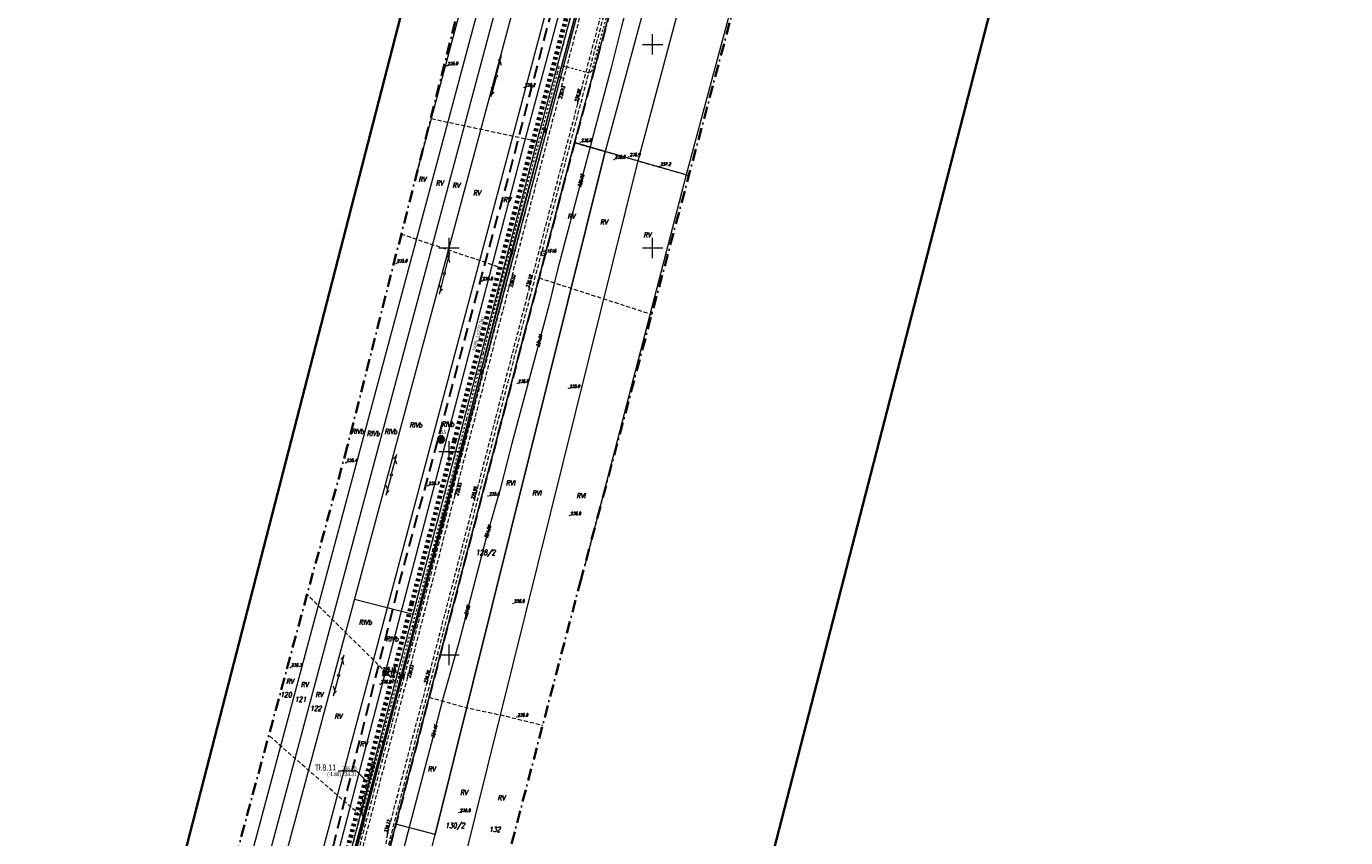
# Model space of a CAD drawing. Header units: millimetres. Extents: x 7436010 to 7436992, y 5663514 to 5666647.
# Tile 43 of 73: x 7436296 to 7436620, y 5664455 to 5664654. Entities that reach past the tile are written whole.
import ezdxf
from ezdxf.enums import TextEntityAlignment as Align

# ---------------------------------------------------------------- set-up
doc = ezdxf.new("R2010")
doc.units = ezdxf.units.MM
doc.header["$PDSIZE"] = 1
for name, pattern in [('$0$HIDDEN', [9.525, 6.35, -3.175]), ('0.7_0.7', [1.4, 0.7, -0.7]), ('1', [0]), ('3', [1, 0.5, -0.5]), ('BUR', [3, 2, -1]), ('GAK', [3.5, 2, -0.75, 0, -0.75]), ('GDE', [0]), ('GUZ', [1.5, 1, -0.5]), ('KOU', [1.5, 1, -0.5]), ('UBE', [0]), ('UPE', [2, 1, 1])]:
    doc.linetypes.add(name, pattern=pattern)
for name, color, linetype, lineweight in [('17 SŁUPY TELEKOMUNIKACYJNE', 30, 'Continuous', 18), ('18 LINIE TELEKOMUNIAKCYJNE', 30, 'Continuous', 18), ('4 JEZDNIA MB', 7, 'KOU', 18), ('_BB_Kanalizacja ciśnieniowa - trasa', 44, '0.7_0.7', 70), ('_CC_Tłoczny SIEĆ_opisy', 44, 'BUR', 50), ('_GG_Otwory geologiczne - symbole', 10, 'Continuous', 40), ('_LINIA ROZ.LOKA', 4, '$0$HIDDEN', 30), ('Dzialki', 7, 'GDE', 18), ('EDZPD_L_1', 7, 'GDE', 18), ('EDZTD_T_0', 7, 'Continuous', 18), ('GG_otwory_geologiczne_geolog', 10, 'Continuous', 40), ('Linie_odn', 7, 'Continuous', 9), ('Numery_dzialek', 7, 'Continuous', 18), ('obszar odziaływania inwestcyji', 80, 'Continuous', 20), ('Podzial_sekcyjny_krzyze', 7, 'Continuous', 13), ('Punkty', 7, 'Continuous', 18), ('PunPOMIAR1', 7, 'Continuous', 18), ('RzedPOMIAR1', 7, 'Continuous', 18), ('SDRPK_L_1', 7, 'KOU', 18), ('SIEC_ENERGETYCZNA_L_0', 1, '3', 18), ('SZNPS_T_0', 7, 'Continuous', 18), ('SZNPS_T_3', 7, 'Continuous', 18), ('UEEOC_T_0', 1, 'Continuous', 18), ('UEEOO_T_0', 1, 'Continuous', 18), ('UEEPB_L_0', 1, 'UBE', 18), ('UEEPON_L_0', 1, 'UPE', 18), ('UTTOA_T_0', 7, 'Continuous', 18), ('UTTOC_T_0', 30, 'Continuous', 18), ('UTTOO_T_0', 30, 'Continuous', 18), ('UTTPA_T_0', 30, 'Continuous', 18), ('UTTPO_L_0', 30, '1', 18), ('UŻYTKI LINIE', 96, 'GUZ', 18), ('UŻYTKI OZNACZENIE', 96, 'Continuous', 18), ('WEKTOR RZĘDNE TERENU', 7, 'Continuous', 18), ('WEKTOR RZĘDNE WODOCIĄG wo', 5, 'Continuous', 18), ('WEKTOR WODOCIĄGI wo', 5, 'Continuous', 18), ('WUKOS_T_0', 7, 'Continuous', 18), ('WUKOS_T_1', 7, 'Continuous', 18), ('ZAKRES MAPY', 1, 'GAK', 35)]:
    doc.layers.add(name, color=color, linetype=linetype, lineweight=lineweight)
doc.layers.add('_map', color=7, linetype='Continuous')
doc.layers.add('RAMA WYPLOT', color=3, linetype='Continuous', lineweight=35, plot=False)
doc.styles.add('K1_ACAD', font='romans.shx', dxfattribs={"width": 0.8, "oblique": 12})
doc.styles.add('PLAN 1 pop.', font='ARIALN.TTF', dxfattribs={"width": 0.8})
doc.styles.add('PLAN 2 pop.', font='ARIALN.TTF', dxfattribs={"width": 0.8})

# ---------------------------------------------------------------- blocks, each defined once
blk = doc.blocks.new('GRO')
at = {"linetype": 'Continuous'}
blk.add_circle((0, 0), 0.045, dxfattribs=at)
blk = doc.blocks.new('OSP')
at = {"linetype": 'Continuous'}
for radius in [0.625, 0.045]:
    blk.add_circle((0, 0), radius, dxfattribs=at)
blk = doc.blocks.new('WLD')
at = {"linetype": 'Continuous'}
for p, q in [((0.500025, 0.233345), (-0.500025, 0.233345)), ((-0.500025, 0.233345), (-0.500025, -0.233345)), ((0.500025, -0.233345), (0.500025, 0.233345)), ((-0.500025, -0.233345), (0.500025, -0.233345))]:
    blk.add_line(p, q, dxfattribs=at)
blk = doc.blocks.new('WSP')
at = {"linetype": 'Continuous'}
blk.add_circle((0, 0), 0.045, dxfattribs=at)
blk = doc.blocks.new('SLS')
at = {"linetype": 'Continuous'}
blk.add_circle((0, 0), 0.25, dxfattribs=at)
blk = doc.blocks.new('PLT')
at = {"linetype": 'Continuous'}
for p, q in [((0.25, 0), (5.25, 0)), ((3.76605, 0), (2.9, -0.5)), ((3.9, 0.5), (4.76605, 0))]:
    blk.add_line(p, q, dxfattribs=at)
blk = doc.blocks.new('STUDZ')
at = {"layer": '4 JEZDNIA MB', "flags": 128}
blk.add_lwpolyline([(7436377.7, 5664429.05), (7436378.82, 5664431.71), (7436384.53, 5664453.45), (7436384.9, 5664456.19)], dxfattribs=at)
at = {"layer": 'Dzialki'}
for p, q in [((7436430.81, 5664625.85), (7436386.9, 5664458.41)), ((7436438.39, 5664623.65), (7436430.81, 5664625.85)), ((7436396.56, 5664455.83), (7436438.39, 5664623.65)), ((7436386.9, 5664458.41), (7436358.99, 5664351.96)), ((7436396.56, 5664455.83), (7436386.9, 5664458.41)), ((7436370.05, 5664349.7), (7436396.56, 5664455.83))]:
    blk.add_line(p, q, dxfattribs=at)
at = {"layer": 'EDZPD_L_1'}
for p, q in [((7436519.42, 5664846.61), (7436458.29, 5664617.97)), ((7436497.12, 5664841.84), (7436438.39, 5664623.65)), ((7436446.42, 5664621.36), (7436506.12, 5664843.76)), ((7436422.1, 5664628.13), (7436479.06, 5664838.86)), ((7436430.81, 5664625.85), (7436488.74, 5664840.18)), ((7436454.24, 5664834.57), (7436292.29, 5664230.13)), ((7436296.41, 5664228.94), (7436458.77, 5664835.36)), ((7436463.4, 5664836.18), (7436299.92, 5664227.92)), ((7436308.64, 5664225.4), (7436471.59, 5664837.61)), ((7436391.75, 5664617.13), (7436449.7, 5664833.77)), ((7436378.19, 5664460.69), (7436422.1, 5664628.13)), ((7436386.9, 5664458.41), (7436430.81, 5664625.85)), ((7436430.81, 5664625.85), (7436438.39, 5664623.65)), ((7436354.2, 5664250.17), (7436446.42, 5664621.36)), ((7436438.39, 5664623.65), (7436396.56, 5664455.83)), ((7436458.29, 5664617.97), (7436438.39, 5664623.65)), ((7436458.29, 5664617.97), (7436433.4, 5664522.25)), ((7436376.72, 5664513.68), (7436391.13, 5664510.03)), ((7436350.29, 5664354.27), (7436378.19, 5664460.69))]:
    blk.add_line(p, q, dxfattribs=at)
at = {"layer": 'Podzial_sekcyjny_krzyze', "color": 7, "lineweight": 13}
for p, q in [((7436447.5, 5664650), (7436452.5, 5664650)), ((7436450, 5664647.5), (7436450, 5664652.5)), ((7436400, 5664597.5), (7436400, 5664602.5)), ((7436450, 5664597.5), (7436450, 5664602.5)), ((7436397.5, 5664600), (7436402.5, 5664600)), ((7436447.5, 5664600), (7436452.5, 5664600)), ((7436400, 5664547.5), (7436400, 5664552.5)), ((7436397.5, 5664550), (7436402.5, 5664550)), ((7436400, 5664497.5), (7436400, 5664502.5)), ((7436397.5, 5664500), (7436402.5, 5664500))]:
    blk.add_line(p, q, dxfattribs=at)
at = {"layer": 'PunPOMIAR1'}
for p in [(7436399.45, 5664644.69), (7436418.43, 5664639.42), (7436426.88, 5664636.94), (7436431.67, 5664635.61), (7436440.57, 5664621.71), (7436387.01, 5664596.18), (7436408.01, 5664591.85), (7436414.75, 5664590.66), (7436419.73, 5664590.01), (7436374.63, 5664547.19), (7436394.8, 5664541.54), (7436401.43, 5664539.44), (7436406.24, 5664537.99), (7436361.05, 5664496.9), (7436383.04, 5664492.77), (7436384.9, 5664456.19)]:
    blk.add_point(p, dxfattribs=at)
at = {"layer": 'RAMA WYPLOT', "flags": 128}
blk.add_lwpolyline([(7436274.44, 5664216.5), (7436499.65, 5665089.51), (7436635.21, 5665054.54), (7436410, 5664181.53)], close=True, dxfattribs=at)
at = {"layer": 'SDRPK_L_1'}
for p, q in [((7436432.77, 5664662.45), (7436413.77, 5664590.16)), ((7436433.51, 5664662.21), (7436414.59, 5664590.05)), ((7436419.21, 5664588.04), (7436438.18, 5664660.46)), ((7436419.87, 5664587.8), (7436438.87, 5664660.26)), ((7436413.77, 5664590.16), (7436388.94, 5664494.7)), ((7436414.59, 5664590.05), (7436389.74, 5664494.49)), ((7436394.56, 5664492.93), (7436419.21, 5664588.04)), ((7436395.27, 5664492.7), (7436419.87, 5664587.8)), ((7436388.94, 5664494.7), (7436371.32, 5664427.61)), ((7436389.74, 5664494.49), (7436372.06, 5664427.34)), ((7436384.9, 5664456.19), (7436394.56, 5664492.93)), ((7436385.16, 5664453.3), (7436395.27, 5664492.7))]:
    blk.add_line(p, q, dxfattribs=at)
at = {"layer": 'SIEC_ENERGETYCZNA_L_0'}
for p, q in [((7436438.55, 5664656.43), (7436435.92, 5664646.66)), ((7436435.92, 5664646.66), (7436435.01, 5664643.3)), ((7436426.99, 5664644.5), (7436426.58, 5664642.99)), ((7436428.13, 5664644.64), (7436426.99, 5664644.5)), ((7436434.39, 5664642.95), (7436428.13, 5664644.64)), ((7436435.01, 5664643.3), (7436434.39, 5664642.95)), ((7436426.58, 5664642.99), (7436422.34, 5664627.23)), ((7436422.34, 5664627.23), (7436418.37, 5664612.49)), ((7436418.37, 5664612.49), (7436412.93, 5664591.97)), ((7436412.93, 5664591.97), (7436408.34, 5664574.01)), ((7436408.34, 5664574.01), (7436404.22, 5664557.9)), ((7436404.22, 5664557.9), (7436400.33, 5664542.68)), ((7436400.33, 5664542.68), (7436395.93, 5664525.79)), ((7436395.93, 5664525.79), (7436392, 5664511.17)), ((7436392, 5664511.17), (7436387.24, 5664493.42)), ((7436387.24, 5664493.42), (7436382.94, 5664477.42)), ((7436382.94, 5664477.42), (7436378.49, 5664460.82)), ((7436378.49, 5664460.82), (7436379.26, 5664459.58)), ((7436379.26, 5664459.58), (7436378.88, 5664458.15)), ((7436378.88, 5664458.15), (7436374.55, 5664442.03))]:
    blk.add_line(p, q, dxfattribs=at)
at = {"layer": 'UEEPB_L_0'}
for p, q in [((7436430.78, 5664656.4), (7436415, 5664597.76)), ((7436415, 5664597.76), (7436398.03, 5664531.42)), ((7436398.03, 5664531.42), (7436374.07, 5664442.16))]:
    blk.add_line(p, q, dxfattribs=at)
at = {"layer": 'UEEPON_L_0'}
for p, q in [((7436415, 5664597.76), (7436430.78, 5664656.4)), ((7436398.03, 5664531.42), (7436415, 5664597.76)), ((7436374.07, 5664442.16), (7436398.03, 5664531.42))]:
    blk.add_line(p, q, dxfattribs=at)
at = {"layer": 'UTTOC_T_0'}
for p in [(7436383.61, 5664495.88), (7436388.53, 5664494.79)]:
    blk.add_line(p, (7436386.77, 5664495.88), dxfattribs=at)
at = {"layer": 'UTTPO_L_0'}
for p, q in [((7436388.53, 5664494.79), (7436449.91, 5664727.04)), ((7436325.4, 5664256.32), (7436388.53, 5664494.79))]:
    blk.add_line(p, q, dxfattribs=at)
at = {"layer": 'UŻYTKI LINIE', "flags": 128}
for points in [[(7436479.06, 5664838.86), (7436422.1, 5664628.13), (7436378.19, 5664460.69), (7436350.29, 5664354.27), (7436315.04, 5664223.54), (7436300.4, 5664167.92)], [(7436488.74, 5664840.18), (7436430.81, 5664625.85)], [(7436421.58, 5664626.15), (7436395.46, 5664631.72)], [(7436307.2, 5664158.35), (7436314.73, 5664187.81), (7436358.99, 5664351.96), (7436386.9, 5664458.41), (7436430.81, 5664625.85)], [(7436430.81, 5664625.85), (7436438.39, 5664623.65), (7436446.42, 5664621.36), (7436458.29, 5664617.97)], [(7436458.29, 5664617.97), (7436458.92, 5664617.79)], [(7436413.39, 5664594.89), (7436388.24, 5664603.33)], [(7436422.1, 5664592.63), (7436449.8, 5664583.66)], [(7436386.77, 5664493.41), (7436365.1, 5664514.84)], [(7436395.07, 5664489.57), (7436404.33, 5664487), (7436412.61, 5664485.25), (7436423, 5664482.72)], [(7436378.17, 5664460.6), (7436355.68, 5664480.19)]]:
    blk.add_lwpolyline(points, dxfattribs=at)
at = {"layer": 'WEKTOR WODOCIĄGI wo', "flags": 128}
for points in [[(7436486.88, 5664825.37), (7436484.59, 5664816.51), (7436483.31, 5664812.4), (7436481.09, 5664803.78), (7436476.56, 5664786.21), (7436471.38, 5664766.92), (7436466.71, 5664748.54), (7436463.51, 5664735.81), (7436461.38, 5664727.4), (7436454.44, 5664700.01), (7436452.05, 5664690.71), (7436447.34, 5664672.7), (7436446.39, 5664669.12), (7436445.45, 5664666.11), (7436442.44, 5664654.72), (7436439.79, 5664644.22), (7436436, 5664629.82), (7436434.49, 5664624.15), (7436432.02, 5664615)], [(7436432.02, 5664615), (7436426.72, 5664594.96), (7436424.55, 5664586.16), (7436421.79, 5664575.72), (7436415.45, 5664551.94), (7436412.51, 5664540.67), (7436409.1, 5664528.74), (7436405.18, 5664513.62), (7436402.35, 5664502.99), (7436398.54, 5664489.53), (7436395.96, 5664479.7), (7436390.46, 5664458.52), (7436386.57, 5664443.75), (7436384.1, 5664434.79), (7436382.87, 5664429.83), (7436380.31, 5664419.96), (7436377.96, 5664410.12)]]:
    blk.add_lwpolyline(points, dxfattribs=at)
at = {"layer": 'ZAKRES MAPY', "ltscale": 1.5}
for points in [[(7436630.66, 5665497.39), (7436531.49, 5665129.94), (7436517.51, 5665111.87), (7436374.97, 5664551.12), (7436314.26, 5664327.89)], [(7436335.23, 5664148.26), (7436432.26, 5664518.01), (7436499.64, 5664770.19), (7436618.18, 5665205.39)]]:
    blk.add_lwpolyline(points, dxfattribs=at)
at = {"layer": '17 SŁUPY TELEKOMUNIKACYJNE', "rotation": 0.06187149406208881}
for p in [(7436411.61, 5664642.17), (7436398.87, 5664593.72), (7436385.81, 5664544.25), (7436372.85, 5664494.95)]:
    blk.add_blockref('SLS', p, dxfattribs=at)
at = {"layer": '18 LINIE TELEKOMUNIAKCYJNE', "linetype": 'Continuous'}
for p, rotation in [((7436411.61, 5664642.17), 75.87531584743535), ((7436411.61, 5664642.17), 255.2674975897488), ((7436398.87, 5664593.72), 75.26749758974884), ((7436398.87, 5664593.72), 255.2114089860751), ((7436385.81, 5664544.25), 75.21140898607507), ((7436385.81, 5664544.25), 255.2713117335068), ((7436372.85, 5664494.95), 75.27131173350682), ((7436372.85, 5664494.95), 254.8181045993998)]:
    blk.add_blockref('PLT', p, dxfattribs=dict(at, rotation=rotation))
at = {"layer": 'Punkty'}
for p in [(7436430.81, 5664625.85), (7436438.39, 5664623.65), (7436386.9, 5664458.41), (7436396.56, 5664455.83)]:
    blk.add_blockref('GRO', p, dxfattribs=at)
at = {"layer": 'SZNPS_T_0', "rotation": 0.06252719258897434}
blk.add_blockref('OSP', (7436423.21, 5664598.68), dxfattribs=at)
at = {"layer": 'UTTPA_T_0', "rotation": 75.59605926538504}
blk.add_blockref('WLD', (7436388.53, 5664494.79), dxfattribs=at)
at = {"layer": 'WEKTOR RZĘDNE TERENU', "rotation": 0.06340145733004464}
for p in [(7436432.2, 5664625.9), (7436444.17, 5664622.39), (7436451.68, 5664620.04), (7436416.74, 5664566.71), (7436429.35, 5664565.46), (7436409.58, 5664539.01), (7436429.6, 5664534.21), (7436415.72, 5664512.66), (7436416.58, 5664484.7), (7436402.44, 5664461.23)]:
    blk.add_blockref('WSP', p, dxfattribs=at)
at = {"layer": 'WUKOS_T_0'}
for p in [(7436389.74, 5664494.49), (7436394.56, 5664492.93)]:
    blk.add_blockref('WSP', p, dxfattribs=at)
at = {"layer": 'EDZTD_T_0', "style": 'K1_ACAD', "oblique": 12, "width": 0.8}
for s, p in [('120', (7436358.48, 5664490.82)), ('121', (7436362.02, 5664489.72)), ('122', (7436365.79, 5664487.47)), ('130/2', (7436399.02, 5664458.69)), ('132', (7436409.77, 5664457.77))]:
    blk.add_text(s, height=1.25, dxfattribs=at).set_placement(p, align=Align.TOP_LEFT)
at = {"layer": 'Numery_dzialek', "style": 'K1_ACAD', "oblique": 12, "width": 0.8}
blk.add_text('128/2', height=1.25, dxfattribs=at).set_placement((7436406.52, 5664525.76), align=Align.TOP_LEFT)
at = {"layer": 'RzedPOMIAR1', "style": 'K1_ACAD', "oblique": 12, "width": 0.8}
for s, p in [('235.0', (7436399.61, 5664644.91)), ('236.2', (7436418.59, 5664639.65)), ('236.8', (7436440.73, 5664621.94)), ('235.0', (7436387.16, 5664596.41)), ('235.8', (7436408.17, 5664592.08)), ('235.4', (7436374.78, 5664547.41)), ('235.7', (7436394.96, 5664541.77)), ('236.3', (7436361.21, 5664497.13)), ('236.2', (7436383.2, 5664493))]:
    blk.add_text(s, height=0.75, dxfattribs=at).set_placement(p)
for s, rotation, p in [('236.43', 75.308, (7436427.67, 5664636.57)), ('236.58', 75.3215, (7436431.59, 5664635.77)), ('236.02', 75.308, (7436415.53, 5664590.24)), ('236.10', 75.3215, (7436419.63, 5664590.13)), ('235.93', 75.4233, (7436402.24, 5664539.09)), ('235.99', 75.4701, (7436406.15, 5664538.14)), ('236.12', 75.2687, (7436384.81, 5664456.26))]:
    blk.add_text(s, height=0.75, rotation=rotation, dxfattribs=at).set_placement(p)
at = {"layer": 'SIEC_ENERGETYCZNA_L_0', "style": 'K1_ACAD', "oblique": 12, "width": 0.8}
blk.add_text('proj eS 141/22 18.01.2023', height=0.75, rotation=74.8679, dxfattribs=at).set_placement((7436378.51, 5664461.17))
at = {"layer": 'SZNPS_T_3', "style": 'K1_ACAD', "oblique": 12, "width": 0.8}
blk.add_text('1618', height=0.75, rotation=0.0626, dxfattribs=at).set_placement((7436423.98, 5664598.88))
at = {"layer": 'UEEOC_T_0', "style": 'K1_ACAD', "oblique": 12, "width": 0.8}
blk.add_text('234.87', height=0.75, rotation=75.6512, dxfattribs=at).set_placement((7436398.03, 5664531.42), align=Align.MIDDLE_LEFT)
at = {"layer": 'UEEOO_T_0', "style": 'K1_ACAD', "oblique": 12, "width": 0.8}
for rotation, p in [(74.9385, (7436423.37, 5664628.86)), (74.9385, (7436415.32, 5664598.94)), (75.6512, (7436407.77, 5664569.49)), (75.6512, (7436399.24, 5664536.16)), (74.9743, (7436391.3, 5664506.36)), (74.9743, (7436383.77, 5664478.29))]:
    blk.add_text('eN', height=0.75, rotation=rotation, dxfattribs=at).set_placement(p, align=Align.MIDDLE)
at = {"layer": 'UTTOA_T_0', "style": 'K1_ACAD', "oblique": 12, "width": 0.8}
blk.add_text('t', height=0.75, dxfattribs=at).set_placement((7436387.54, 5664494.14))
at = {"layer": 'UTTOC_T_0', "style": 'K1_ACAD', "oblique": 12, "width": 0.8}
for s, p in [('235.17', (7436383.43, 5664495.64)), ('236.18', (7436383.64, 5664496.92))]:
    blk.add_text(s, height=0.75, rotation=0.0119, dxfattribs=at).set_placement(p, align=Align.TOP_LEFT)
at = {"layer": 'UTTOO_T_0', "style": 'K1_ACAD', "oblique": 12, "width": 0.8}
for p in [(7436427.77, 5664641.55), (7436392.74, 5664509.24)]:
    blk.add_text('t', height=0.75, rotation=75.1717, dxfattribs=at).set_placement(p)
at = {"layer": 'UŻYTKI OZNACZENIE', "style": 'K1_ACAD', "oblique": 12, "width": 0.8}
for s, p in [('RV', (7436392.44, 5664617.44)), ('RV', (7436396.7, 5664616.52)), ('RV', (7436400.77, 5664615.97)), ('RV', (7436405.86, 5664614.15)), ('RV', (7436413.29, 5664612.45)), ('RV', (7436429.06, 5664608.36)), ('RV', (7436437.07, 5664606.95)), ('RV', (7436447.74, 5664603.81)), ('RIVb', (7436390.23, 5664557.11)), ('RIVb', (7436398.06, 5664557.31)), ('RIVb', (7436375.9, 5664555.52)), ('RIVb', (7436379.77, 5664555)), ('RIVb', (7436384.08, 5664555.51)), ('RVI', (7436413.92, 5664542.87)), ('RVI', (7436420.38, 5664540.36)), ('RVI', (7436431.24, 5664539.71)), ('RIVb', (7436377.81, 5664508.64)), ('RIVb', (7436384.41, 5664504.54)), ('RV', (7436359.94, 5664494.09)), ('RV', (7436363.55, 5664493.29)), ('RV', (7436367.12, 5664490.81)), ('RV', (7436371.81, 5664485.49)), ('RV', (7436378.05, 5664478.71)), ('RV', (7436394.74, 5664472.55)), ('RV', (7436402.67, 5664466.79)), ('RV', (7436411.9, 5664465.45))]:
    blk.add_text(s, height=1.25, dxfattribs=at).set_placement(p, align=Align.TOP_LEFT)
at = {"layer": 'WEKTOR RZĘDNE TERENU', "style": 'K1_ACAD', "oblique": 12, "width": 0.8}
for s, p in [('236.8', (7436432.44, 5664626.05)), ('236.9', (7436444.41, 5664622.54)), ('237.2', (7436451.92, 5664620.2)), ('236.0', (7436416.97, 5664566.86)), ('235.9', (7436429.59, 5664565.61)), ('235.8', (7436409.81, 5664539.16)), ('236.0', (7436429.83, 5664534.36)), ('236.0', (7436415.96, 5664512.82)), ('236.0', (7436416.82, 5664484.85)), ('236.0', (7436402.67, 5664461.38))]:
    blk.add_text(s, height=0.75, rotation=0.0634, dxfattribs=at).set_placement(p)
at = {"layer": 'WEKTOR RZĘDNE WODOCIĄG wo', "style": 'K1_ACAD', "oblique": 12, "width": 0.8}
for s, rotation, p in [('235.03', 74.9546, (7436432.02, 5664615)), ('234.61', 75.227, (7436421.79, 5664575.72)), ('234.20', 74.0306, (7436409.1, 5664528.74)), ('234.46', 75.2873, (7436395.96, 5664479.7))]:
    blk.add_text(s, height=0.75, rotation=rotation, dxfattribs=at).set_placement(p, align=Align.MIDDLE_LEFT)
at = {"layer": 'WEKTOR WODOCIĄGI wo', "style": 'K1_ACAD', "oblique": 12, "width": 0.8}
blk.add_text('woD160', height=0.75, rotation=75.1269, dxfattribs=at).set_placement((7436404.33, 5664510.45), align=Align.MIDDLE)
at = {"layer": 'WUKOS_T_1', "style": 'K1_ACAD', "oblique": 12, "width": 0.8}
blk.add_text('236.23', height=0.75, rotation=75.4229, dxfattribs=at).set_placement((7436389.74, 5664494.49), align=Align.TOP_LEFT)
blk.add_text('236.28', height=0.75, rotation=75.4687, dxfattribs=at).set_placement((7436394.56, 5664492.93))
blk = doc.blocks.new('A$C759113EB')
at = {"linetype": '1'}
h = blk.add_hatch(color=1, dxfattribs=at)
h.dxf.hatch_style = 1
h.paths.add_polyline_path([(1.5, 1.5), (3, 1.5, 0.414214), (1.5, 3)])
h.paths.add_polyline_path([(1.5, 1.5), (0, 1.5, 0.414214), (1.5, 0)])
at = {"layer": 'GG_otwory_geologiczne_geolog', "color": 10}
for p, q in [((0, 1.5), (3, 1.5)), ((1.5, 3), (1.5, 0))]:
    blk.add_line(p, q, dxfattribs=at)
at = {"layer": 'GG_otwory_geologiczne_geolog', "color": 1}
for start, end in [(90, 180), (270, 0)]:
    blk.add_arc((1.5, 1.5), 1.5, start, end, dxfattribs=at)
at = {"layer": 'GG_otwory_geologiczne_geolog', "color": 10}
for start, end in [(180, 270), (0, 90)]:
    blk.add_arc((1.5, 1.5), 1.5, start, end, dxfattribs=at)

msp = doc.modelspace()

# ---------------------------------------------------------------- linework, layer by layer
at = {"layer": '_BB_Kanalizacja ciśnieniowa - trasa'}
msp.add_lwpolyline([(7436586.21, 5665201.89), (7436575.27, 5665161.49), (7436567.17, 5665126.77), (7436555.88, 5665084.32), (7436541.9, 5665088.03), (7436532.57, 5665051.29), (7436507.46, 5664952.47), (7436520.49, 5664950.76), (7436516.15, 5664933.38), (7436510.17, 5664909.96), (7436492.57, 5664844.86), (7436477.59, 5664837.26), (7436477.03, 5664835.39), (7436464.86, 5664790.14), (7436456.01, 5664757.43), (7436447.45, 5664725.73), (7436440.97, 5664701.75), (7436430.52, 5664663.09), (7436420.3, 5664625.08), (7436401.25, 5664552.57), (7436390.78, 5664512.64), (7436347.69, 5664347.78)], dxfattribs=at)
at = {"layer": '_LINIA ROZ.LOKA', "ltscale": 0.5, "flags": 128}
msp.add_lwpolyline([(7436769.82, 5666386.17), (7436785.63, 5666401.9), (7436777.17, 5666339.85), (7436769.64, 5666284.84), (7436763.69, 5666241.33), (7436758.71, 5666204.87), (7436747, 5666120.48), (7436746.67, 5666118.16), (7436746, 5666112.25), (7436742.68, 5666086.95), (7436737.87, 5666050.31), (7436735.79, 5666034.48), (7436729.16, 5665983.96), (7436725.41, 5665955.37), (7436721.16, 5665922.94), (7436716.68, 5665892.75), (7436714.65, 5665879.5), (7436710.7, 5665853.65), (7436705.91, 5665822.36), (7436701.24, 5665791.78), (7436696.68, 5665761.99), (7436693.36, 5665740.28), (7436692.49, 5665734.57), (7436691.24, 5665725.21), (7436686.82, 5665692.28), (7436686.24, 5665687.98), (7436687.02, 5665687.87), (7436687.8, 5665687.76), (7436688.43, 5665687.68), (7436689.73, 5665687.5), (7436691.7, 5665687.22), (7436695.05, 5665686.76), (7436699.59, 5665686.13), (7436703.87, 5665685.5), (7436710.05, 5665684.69), (7436704.14, 5665626.72), (7436692.35, 5665554.03), (7436684.4, 5665507.89), (7436678.95, 5665476.38), (7436678.11, 5665452.58), (7436669.82, 5665424.53), (7436658.74, 5665384.42), (7436649.92, 5665353.22), (7436656.07, 5665352.41), (7436640.53, 5665294.18), (7436627.07, 5665248.66), (7436617.8, 5665220.56), (7436609.03, 5665184.74), (7436597.09, 5665145.04), (7436586.74, 5665104.18), (7436580.26, 5665077.61), (7436551.4, 5665080.63), (7436544.13, 5665053.46), (7436541.65, 5665043.68), (7436535.65, 5665019.89), (7436527.28, 5664986.71), (7436518.85, 5664953.13), (7436540.24, 5664951.29), (7436527.27, 5664905.09), (7436512.89, 5664848.87), (7436512.75, 5664848.25), (7436491.25, 5664843.66), (7436490.45, 5664840.42), (7436488.75, 5664840.17), (7436485.59, 5664828.52), (7436480.77, 5664810.69), (7436477.56, 5664798.83), (7436470.05, 5664771.07), (7436466.78, 5664758.91), (7436461, 5664737.53), (7436453.38, 5664709.45), (7436450.49, 5664698.66), (7436449.29, 5664694.23), (7436447.88, 5664689), (7436444.73, 5664677.41), (7436439.73, 5664658.88), (7436430.8, 5664625.84), (7436422.09, 5664592.64), (7436411.81, 5664553.45), (7436402.82, 5664519.11), (7436395.06, 5664489.58), (7436386.91, 5664458.42), (7436380.7, 5664434.66), (7436376.52, 5664418.9), (7436373.4, 5664406.85), (7436371.23, 5664398.64), (7436365.4, 5664376.39), (7436360.19, 5664356.59), (7436358.97, 5664351.96), (7436370.07, 5664349.72), (7436345.74, 5664252.38), (7436338.1, 5664221.81), (7436346.56, 5664219.64), (7436332.96, 5664172.83), (7436327.71, 5664153.96), (7436320.71, 5664127.65), (7436315.85, 5664109.04), (7436293.51, 5664105.67), (7436291.78, 5664098.99), (7436311.25, 5664095.22), (7436305.86, 5664069.9), (7436301.25, 5664052.5), (7436298.26, 5664034.7), (7436295.23, 5664016.7), (7436294.2, 5663992.36), (7436295.68, 5663969.32), (7436298.86, 5663944.9), (7436305.05, 5663922.42), (7436309.37, 5663907.37), (7436310.08, 5663904.28), (7436287.94, 5663894.27), (7436287.89, 5663894.23), (7436289.29, 5663888.17), (7436307.22, 5663896.42), (7436313.56, 5663878.37), (7436316.82, 5663864.36), (7436323.1, 5663841.84), (7436323.62, 5663840.35), (7436302.73, 5663832.55), (7436306.08, 5663818.61), (7436328.59, 5663826.53), (7436335.3, 5663807.88), (7436346.49, 5663776.83), (7436347.27, 5663774.44), (7436325.84, 5663769.72), (7436328.27, 5663765.49), (7436328.27, 5663765.49), (7436337.73, 5663749.26), (7436355.95, 5663758.12), (7436369.04, 5663743.04), (7436379.22, 5663723.73), (7436386.59, 5663707.33), (7436393.78, 5663687.44), (7436394.54, 5663683.16), (7436386.12, 5663681.18), (7436375.06, 5663673.19), (7436376.66, 5663669.4), (7436378.04, 5663665.37), (7436383.14, 5663649.89), (7436385.45, 5663641.27), (7436392.56, 5663614.94), (7436402.77, 5663597.55), (7436404.55, 5663594.36), (7436398.14, 5663579.56), (7436383.47, 5663579.87), (7436383.47, 5663598.95), (7436383.54, 5663613.76), (7436381.27, 5663622.16), (7436375.49, 5663643.65), (7436374.49, 5663647.41), (7436373.19, 5663652.22), (7436366.81, 5663649.77), (7436363.11, 5663660.13), (7436369.06, 5663664.53), (7436367.98, 5663667.46), (7436362.42, 5663663.46), (7436351.03, 5663690.17), (7436348.92, 5663700.66), (7436355.28, 5663701.41), (7436350.01, 5663711.55), (7436342.68, 5663723.84), (7436323.69, 5663721.1), (7436294.62, 5663770.74), (7436268.86, 5663766.23), (7436263.07, 5663785.82), (7436260.04, 5663784.81), (7436254.69, 5663782.73), (7436252.46, 5663789.25), (7436260.43, 5663792.4), (7436278.16, 5663799.5), (7436285.7, 5663801.99), (7436278.82, 5663825.68), (7436273.4, 5663846.93), (7436269.39, 5663864.94), (7436284.57, 5663868.62), (7436282.66, 5663876.99), (7436274.79, 5663875.66), (7436272.43, 5663887.4), (7436280.04, 5663888.29), (7436279.11, 5663892.09), (7436269.52, 5663890.93), (7436263.1, 5663914.55), (7436258.6, 5663935.85), (7436251.25, 5663959.73), (7436247.77, 5663974.33), (7436257.81, 5663977.45), (7436257.7, 5663985.66), (7436257.6, 5663994.26), (7436254.81, 5664004.46), (7436251.48, 5664016.71), (7436250.55, 5664027.07), (7436249.49, 5664037.26), (7436242.69, 5664037.33), (7436241.68, 5664048.83), (7436240.9, 5664065.75), (7436219.89, 5664094.24), (7436221.99, 5664101.65), (7436224.11, 5664100.45), (7436249.12, 5664102.02), (7436242.68, 5664108.3), (7436226.64, 5664128.31), (7436226.02, 5664140.26), (7436224.84, 5664141.85), (7436219.24, 5664143.56), (7436189.72, 5664143.16), (7436172.24, 5664151.73), (7436160.04, 5664157.7), (7436156.65, 5664159.35), (7436144.81, 5664164.95), (7436142.54, 5664166.01), (7436135.05, 5664171.55), (7436122.04, 5664181.32), (7436108.22, 5664191.49), (7436106.94, 5664192.44), (7436096.69, 5664202.79), (7436089.7, 5664209.89), (7436082.36, 5664217.23), (7436065.98, 5664208.51), (7436054.19, 5664202.18), (7436048.15, 5664211.64), (7436077.49, 5664231.59), (7436078.11, 5664230.8), (7436082.88, 5664224.7), (7436088.01, 5664218.66), (7436091.26, 5664215.4), (7436100.88, 5664205.31), (7436105.44, 5664200.58), (7436107, 5664199), (7436108.61, 5664197.36), (7436109.38, 5664196.58), (7436109.54, 5664196.42), (7436113.39, 5664193.77), (7436117.54, 5664190.76), (7436126.19, 5664184.59), (7436131.52, 5664180.7), (7436136.12, 5664196.77), (7436147.66, 5664192.78), (7436144.07, 5664181.29), (7436141.62, 5664173.45), (7436149.98, 5664169.14), (7436161.93, 5664163.01), (7436166.87, 5664160.46), (7436176.13, 5664155.71), (7436190.6, 5664148.29), (7436211.64, 5664148.49), (7436219.97, 5664148.58), (7436227.76, 5664146.18), (7436230.92, 5664142.23), (7436230.7, 5664137.63), (7436231.98, 5664130.14), (7436242.86, 5664115.22), (7436255.74, 5664102.74), (7436277.11, 5664081.5), (7436279.29, 5664110.77), (7436287.11, 5664140.3), (7436294.81, 5664168.38), (7436300.41, 5664167.93), (7436303.62, 5664180.05), (7436314.75, 5664222.52), (7436320.67, 5664244.51), (7436329.29, 5664276.33), (7436339.49, 5664314.22), (7436347.35, 5664343.31), (7436344.05, 5664344.14), (7436348.21, 5664369.31), (7436371.21, 5664451.73), (7436387.62, 5664516.96), (7436415.59, 5664621.21), (7436434.67, 5664694.68), (7436464.45, 5664803.67), (7436472.92, 5664837.82), (7436477.35, 5664838.62), (7436478.21, 5664841.78), (7436481.51, 5664853.98), (7436494.03, 5664899.69), (7436502.4, 5664930.23), (7436504.59, 5664938.28), (7436507.77, 5664949.8), (7436500.72, 5664950), (7436508.91, 5664982.67), (7436528.12, 5665058.56), (7436539.99, 5665099.16), (7436546.5, 5665097.77), (7436553.59, 5665124.94), (7436568.61, 5665185.17), (7436573.13, 5665202.81), (7436575.09, 5665210.14), (7436580.01, 5665229.57), (7436583.77, 5665244.51), (7436593.84, 5665284.25), (7436602.23, 5665317.29), (7436613.91, 5665363.64), (7436618.24, 5665380.68), (7436630.04, 5665427.09), (7436635.6, 5665448.86), (7436641.55, 5665472.26), (7436645.6, 5665488.17), (7436647.47, 5665501.71), (7436650.05, 5665519.83), (7436651.53, 5665531.05), (7436655.66, 5665560.73), (7436662.17, 5665607.71), (7436664.22, 5665622.58), (7436669.04, 5665657.29), (7436673.24, 5665687.67), (7436669.13, 5665688.35), (7436676.29, 5665740.38), (7436691.42, 5665845.09), (7436699.67, 5665904.31), (7436707.4, 5665965.13), (7436522.2, 5665967.37), (7436460.27, 5665974.02), (7436461.79, 5665994.07), (7436645.18, 5665988.69), (7436704.6, 5665987.73), (7436718.23, 5666087.22), (7436731.41, 5666189.83), (7436742.14, 5666261.15), (7436750, 5666316.48), (7436754.58, 5666343.8), (7436764.08, 5666343.13), (7436769.82, 5666386.17)], dxfattribs=at)
at = {"layer": 'Linie_odn'}
msp.add_lwpolyline([(7436379.37, 5664469.28), (7436377.23, 5664471.39), (7436372.73, 5664471.39)], dxfattribs=at)
at = {"layer": 'obszar odziaływania inwestcyji', "ltscale": 2}
for points in [[(7436584.28, 5665202.41), (7436573.33, 5665161.98), (7436565.23, 5665127.25), (7436554.76, 5665087.87), (7436540.5, 5665091.27), (7436530.63, 5665051.78), (7436504.97, 5664950.78), (7436518.01, 5664949.07), (7436514.21, 5664933.87), (7436508.23, 5664910.47), (7436490.87, 5664846.24), (7436479.06, 5664838.86), (7436475.54, 5664837.55), (7436462.93, 5664790.66), (7436454.08, 5664757.95), (7436445.52, 5664726.25), (7436439.04, 5664702.28), (7436428.58, 5664663.61), (7436418.37, 5664625.59), (7436399.32, 5664553.08), (7436388.85, 5664513.15), (7436345.23, 5664346.3)], [(7436491.26, 5664843.65), (7436479.26, 5664835.87), (7436478.96, 5664834.84), (7436466.79, 5664789.62), (7436457.95, 5664756.9), (7436449.38, 5664725.21), (7436442.9, 5664701.23), (7436432.45, 5664662.57), (7436422.24, 5664624.56), (7436403.19, 5664552.06), (7436392.72, 5664512.14), (7436350.14, 5664349.27), (7436361.93, 5664346.55), (7436363.16, 5664344.49), (7436355, 5664313.29), (7436347.68, 5664286.96), (7436340.04, 5664260.02), (7436327.8, 5664250.99), (7436325.88, 5664243.03), (7436317.72, 5664207.88)]]:
    msp.add_lwpolyline(points, dxfattribs=at)

# ---------------------------------------------------------------- block references
at = {"layer": '_GG_Otwory geologiczne - symbole', "xscale": 0.5, "yscale": 0.5, "zscale": 0.5}
msp.add_blockref('A$C759113EB', (7436397.27, 5664552.21), dxfattribs=at)
at = {"layer": '_map'}
msp.add_blockref('STUDZ', (0, 0), dxfattribs=at)

# ---------------------------------------------------------------- texts
at = {"layer": '_CC_Tłoczny SIEĆ_opisy', "style": 'PLAN 2 pop.', "width": 0.8}
msp.add_text('L=222.0m', height=1, rotation=75.1142, dxfattribs=at).set_placement((7436407.39, 5664577.85))
at = {"layer": '_CC_Tłoczny SIEĆ_opisy', "width": 0.8}
for s, height, rotation, style, p in [('i=0%', 1, 75.1142, 'PLAN 2 pop.', (7436407.26, 5664577.18)), ('Tł.8.11', 1.5, 0.4664, 'PLAN 1 pop.', (7436372.23, 5664471.59))]:
    msp.add_text(s, height=height, rotation=rotation, dxfattribs=dict(at, style=style)).set_placement(p, align=Align.RIGHT)
at = {"layer": '_CC_Tłoczny SIEĆ_opisy', "style": 'PLAN 2 pop.', "width": 0.8}
for s, p in [('236.20', (7436377.23, 5664471.59)), ('(-1.89) 234.31', (7436377.23, 5664470.19))]:
    msp.add_text(s, height=1, dxfattribs=at).set_placement(p, align=Align.RIGHT)
at = {"layer": '_GG_Otwory geologiczne - symbole', "insert": (7436397.88, 5664555.15), "char_height": 0.9, "width": 2.4446, "attachment_point": 1}
msp.add_mtext('{\\fArial|b0|i1|c238|p34;55}', dxfattribs=at)

doc.saveas('drawing.dxf')
